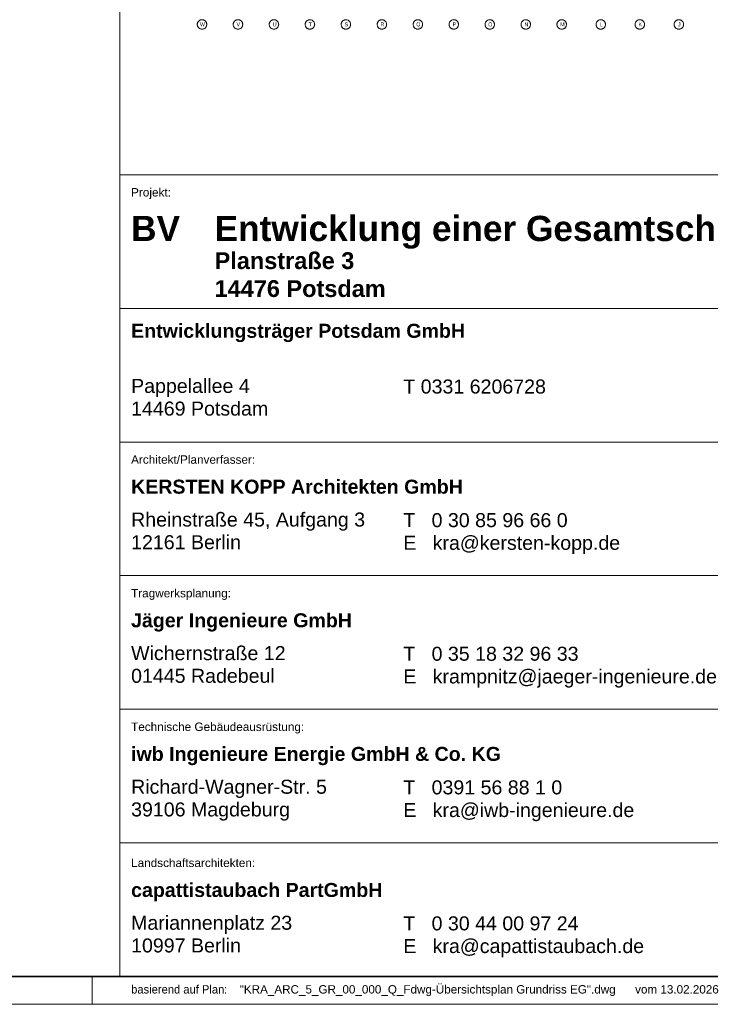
# Model space of a CAD drawing. Extents: x -720 to 300, y 62 to 1162.
# Tile 30 of 256: x 97 to 221, y 62 to 239. Entities that reach past the tile are written whole.
import ezdxf
from ezdxf.lldxf.tags import DXFTag

# ---------------------------------------------------------------- set-up
doc = ezdxf.new("R2010")
doc.units = 0
for name, color, linetype, lineweight in [('iwb_Plankopf Linie', 7, 'Continuous', 13), ('iwb_Plankopf Rahmen', 7, 'Continuous', 35), ('iwb_Plankopf Text', 7, 'Continuous', 18), ('PK_LP_Achsen', 7, 'STRICHPUNKT2', 5)]:
    doc.layers.add(name, color=color, linetype=linetype, lineweight=lineweight)
doc.layers.add('PK_LP_T06', color=7, linetype='Continuous', lineweight=9, true_color=0xb2b200)
doc.styles.add('Plankopf', font='arial.ttf')
doc.styles.get("Standard").update_dxf_attribs({"font": 'ARIALN.TTF'})
tags = doc.linetypes.add('STRICHPUNKT2', pattern=[12.7, 6.35, -3.175, 0, -3.175]).pattern_tags.tags
tags[10:11] = [DXFTag(74, 4), DXFTag(75, 0), DXFTag(340, '0'), DXFTag(46, 0.0), DXFTag(50, 0.0), DXFTag(44, 0.0), DXFTag(45, 0.0)]
tags[8:9] = [DXFTag(74, 4), DXFTag(75, 0), DXFTag(340, '0'), DXFTag(46, 0.0), DXFTag(50, 0.0), DXFTag(44, 0.0), DXFTag(45, 0.0)]
tags[6:7] = [DXFTag(74, 4), DXFTag(75, 0), DXFTag(340, '0'), DXFTag(46, 0.0), DXFTag(50, 0.0), DXFTag(44, 0.0), DXFTag(45, 0.0)]
tags[4:5] = [DXFTag(74, 4), DXFTag(75, 0), DXFTag(340, '0'), DXFTag(46, 0.0), DXFTag(50, 0.0), DXFTag(44, 0.0), DXFTag(45, 0.0)]

# ---------------------------------------------------------------- blocks, each defined once
blk = doc.blocks.new('Blockreferenz-A06G93U78I')
at = {"layer": 'PK_LP_Achsen', "linetype": 'ByBlock', "ltscale": 0.13}
for p, q in [((129.28, 238.69), (129.3, 238.77)), ((129.3, 238.77), (129.34, 238.84)), ((129.34, 238.84), (129.38, 238.91)), ((129.38, 238.91), (129.43, 238.98)), ((129.43, 238.98), (129.49, 239.04)), ((129.49, 239.04), (129.55, 239.1)), ((129.55, 239.1), (129.62, 239.15)), ((129.62, 239.15), (129.69, 239.19)), ((129.69, 239.19), (129.76, 239.23)), ((129.76, 239.23), (129.84, 239.25)), ((129.84, 239.25), (129.92, 239.27)), ((129.92, 239.27), (130.01, 239.29)), ((130.01, 239.29), (130.09, 239.29)), ((130.09, 239.29), (130.17, 239.29)), ((130.17, 239.29), (130.25, 239.27)), ((130.25, 239.27), (130.34, 239.25)), ((130.34, 239.25), (130.41, 239.23)), ((130.41, 239.23), (130.49, 239.19)), ((130.49, 239.19), (130.56, 239.15)), ((130.56, 239.15), (130.63, 239.1)), ((130.63, 239.1), (130.69, 239.04)), ((130.69, 239.04), (130.75, 238.98)), ((130.75, 238.98), (130.8, 238.91)), ((130.8, 238.91), (130.84, 238.84)), ((130.84, 238.84), (130.87, 238.77)), ((130.87, 238.77), (130.9, 238.69)), ((135.74, 238.69), (135.76, 238.77)), ((135.76, 238.77), (135.8, 238.84)), ((135.8, 238.84), (135.84, 238.91)), ((135.84, 238.91), (135.89, 238.98)), ((135.89, 238.98), (135.95, 239.04)), ((135.95, 239.04), (136.01, 239.1)), ((136.01, 239.1), (136.08, 239.15)), ((136.08, 239.15), (136.15, 239.19)), ((136.15, 239.19), (136.22, 239.23)), ((136.22, 239.23), (136.3, 239.25)), ((136.3, 239.25), (136.38, 239.27)), ((136.38, 239.27), (136.47, 239.29)), ((136.47, 239.29), (136.55, 239.29)), ((136.55, 239.29), (136.63, 239.29)), ((136.63, 239.29), (136.71, 239.27)), ((136.71, 239.27), (136.8, 239.25)), ((136.8, 239.25), (136.87, 239.23)), ((136.87, 239.23), (136.95, 239.19)), ((136.95, 239.19), (137.02, 239.15)), ((137.02, 239.15), (137.09, 239.1)), ((137.09, 239.1), (137.15, 239.04)), ((137.15, 239.04), (137.21, 238.98)), ((137.21, 238.98), (137.26, 238.91)), ((137.26, 238.91), (137.3, 238.84)), ((137.3, 238.84), (137.33, 238.77)), ((137.33, 238.77), (137.36, 238.69)), ((142.2, 238.69), (142.22, 238.77)), ((142.22, 238.77), (142.26, 238.84)), ((142.26, 238.84), (142.3, 238.91)), ((142.3, 238.91), (142.35, 238.98)), ((142.35, 238.98), (142.41, 239.04)), ((142.41, 239.04), (142.47, 239.1)), ((142.47, 239.1), (142.54, 239.15)), ((142.54, 239.15), (142.61, 239.19)), ((142.61, 239.19), (142.68, 239.23)), ((142.68, 239.23), (142.76, 239.25)), ((142.76, 239.25), (142.84, 239.27)), ((142.84, 239.27), (142.93, 239.29)), ((142.93, 239.29), (143.01, 239.29)), ((143.01, 239.29), (143.09, 239.29)), ((143.09, 239.29), (143.17, 239.27)), ((143.17, 239.27), (143.26, 239.25)), ((143.26, 239.25), (143.33, 239.23)), ((143.33, 239.23), (143.41, 239.19)), ((143.41, 239.19), (143.48, 239.15)), ((143.48, 239.15), (143.55, 239.1)), ((143.55, 239.1), (143.61, 239.04)), ((143.61, 239.04), (143.67, 238.98)), ((143.67, 238.98), (143.72, 238.91)), ((143.72, 238.91), (143.76, 238.84)), ((143.76, 238.84), (143.79, 238.77)), ((143.79, 238.77), (143.82, 238.69)), ((148.66, 238.69), (148.68, 238.77)), ((148.68, 238.77), (148.72, 238.84)), ((148.72, 238.84), (148.76, 238.91)), ((148.76, 238.91), (148.81, 238.98)), ((148.81, 238.98), (148.87, 239.04)), ((148.87, 239.04), (148.93, 239.1)), ((148.93, 239.1), (149, 239.15)), ((149, 239.15), (149.07, 239.19)), ((149.07, 239.19), (149.14, 239.23)), ((149.14, 239.23), (149.22, 239.25)), ((149.22, 239.25), (149.3, 239.27)), ((149.3, 239.27), (149.39, 239.29)), ((149.39, 239.29), (149.47, 239.29)), ((149.47, 239.29), (149.55, 239.29)), ((149.55, 239.29), (149.63, 239.27)), ((149.63, 239.27), (149.72, 239.25)), ((149.72, 239.25), (149.79, 239.23)), ((149.79, 239.23), (149.87, 239.19)), ((149.87, 239.19), (149.94, 239.15)), ((149.94, 239.15), (150.01, 239.1)), ((150.01, 239.1), (150.07, 239.04)), ((150.07, 239.04), (150.13, 238.98)), ((150.13, 238.98), (150.18, 238.91)), ((150.18, 238.91), (150.22, 238.84)), ((150.22, 238.84), (150.25, 238.77)), ((150.25, 238.77), (150.28, 238.69)), ((155.12, 238.69), (155.14, 238.77)), ((155.14, 238.77), (155.18, 238.84)), ((155.18, 238.84), (155.22, 238.91)), ((155.22, 238.91), (155.27, 238.98)), ((155.27, 238.98), (155.33, 239.04)), ((155.33, 239.04), (155.39, 239.1)), ((155.39, 239.1), (155.46, 239.15)), ((155.46, 239.15), (155.53, 239.19)), ((155.53, 239.19), (155.6, 239.23)), ((155.6, 239.23), (155.68, 239.25)), ((155.68, 239.25), (155.76, 239.27)), ((155.76, 239.27), (155.85, 239.29)), ((155.85, 239.29), (155.93, 239.29)), ((155.93, 239.29), (156.01, 239.29)), ((156.01, 239.29), (156.09, 239.27)), ((156.09, 239.27), (156.18, 239.25)), ((156.18, 239.25), (156.25, 239.23)), ((156.25, 239.23), (156.33, 239.19)), ((156.33, 239.19), (156.4, 239.15)), ((156.4, 239.15), (156.47, 239.1)), ((156.47, 239.1), (156.53, 239.04)), ((156.53, 239.04), (156.59, 238.98)), ((156.59, 238.98), (156.64, 238.91)), ((156.64, 238.91), (156.68, 238.84)), ((156.68, 238.84), (156.71, 238.77)), ((156.71, 238.77), (156.74, 238.69)), ((161.58, 238.69), (161.6, 238.77)), ((161.6, 238.77), (161.64, 238.84)), ((161.64, 238.84), (161.68, 238.91)), ((161.68, 238.91), (161.73, 238.98)), ((161.73, 238.98), (161.79, 239.04)), ((161.79, 239.04), (161.85, 239.1)), ((161.85, 239.1), (161.92, 239.15)), ((161.92, 239.15), (161.99, 239.19)), ((161.99, 239.19), (162.06, 239.23)), ((162.06, 239.23), (162.14, 239.25)), ((162.14, 239.25), (162.22, 239.27)), ((162.22, 239.27), (162.31, 239.29)), ((162.31, 239.29), (162.39, 239.29)), ((162.39, 239.29), (162.47, 239.29)), ((162.47, 239.29), (162.55, 239.27)), ((162.55, 239.27), (162.64, 239.25)), ((162.64, 239.25), (162.71, 239.23)), ((162.71, 239.23), (162.79, 239.19)), ((162.79, 239.19), (162.86, 239.15)), ((162.86, 239.15), (162.93, 239.1)), ((162.93, 239.1), (162.99, 239.04)), ((162.99, 239.04), (163.05, 238.98)), ((163.05, 238.98), (163.1, 238.91)), ((163.1, 238.91), (163.14, 238.84)), ((163.14, 238.84), (163.17, 238.77)), ((163.17, 238.77), (163.2, 238.69)), ((168.04, 238.69), (168.06, 238.77)), ((168.06, 238.77), (168.1, 238.84)), ((168.1, 238.84), (168.14, 238.91)), ((168.14, 238.91), (168.19, 238.98)), ((168.19, 238.98), (168.25, 239.04)), ((168.25, 239.04), (168.31, 239.1)), ((168.31, 239.1), (168.38, 239.15)), ((168.38, 239.15), (168.45, 239.19)), ((168.45, 239.19), (168.52, 239.23)), ((168.52, 239.23), (168.6, 239.25)), ((168.6, 239.25), (168.68, 239.27)), ((168.68, 239.27), (168.77, 239.29)), ((168.77, 239.29), (168.85, 239.29)), ((168.85, 239.29), (168.93, 239.29)), ((168.93, 239.29), (169.01, 239.27)), ((169.01, 239.27), (169.1, 239.25)), ((169.1, 239.25), (169.17, 239.23)), ((169.17, 239.23), (169.25, 239.19)), ((169.25, 239.19), (169.32, 239.15)), ((169.32, 239.15), (169.39, 239.1)), ((169.39, 239.1), (169.45, 239.04)), ((169.45, 239.04), (169.51, 238.98)), ((169.51, 238.98), (169.56, 238.91)), ((169.56, 238.91), (169.6, 238.84)), ((169.6, 238.84), (169.63, 238.77)), ((169.63, 238.77), (169.66, 238.69)), ((174.5, 238.69), (174.52, 238.77)), ((174.52, 238.77), (174.56, 238.84)), ((174.56, 238.84), (174.6, 238.91)), ((174.6, 238.91), (174.65, 238.98)), ((174.65, 238.98), (174.71, 239.04)), ((174.71, 239.04), (174.77, 239.1)), ((174.77, 239.1), (174.84, 239.15)), ((174.84, 239.15), (174.91, 239.19)), ((174.91, 239.19), (174.98, 239.23)), ((174.98, 239.23), (175.06, 239.25)), ((175.06, 239.25), (175.14, 239.27)), ((175.14, 239.27), (175.23, 239.29)), ((175.23, 239.29), (175.31, 239.29)), ((175.31, 239.29), (175.39, 239.29)), ((175.39, 239.29), (175.47, 239.27)), ((175.47, 239.27), (175.56, 239.25)), ((175.56, 239.25), (175.63, 239.23)), ((175.63, 239.23), (175.71, 239.19)), ((175.71, 239.19), (175.78, 239.15)), ((175.78, 239.15), (175.85, 239.1)), ((175.85, 239.1), (175.91, 239.04)), ((175.91, 239.04), (175.97, 238.98)), ((175.97, 238.98), (176.02, 238.91)), ((176.02, 238.91), (176.06, 238.84)), ((176.06, 238.84), (176.09, 238.77)), ((176.09, 238.77), (176.12, 238.69)), ((180.96, 238.69), (180.98, 238.77)), ((180.98, 238.77), (181.02, 238.84)), ((181.02, 238.84), (181.06, 238.91)), ((181.06, 238.91), (181.11, 238.98)), ((181.11, 238.98), (181.17, 239.04)), ((181.17, 239.04), (181.23, 239.1)), ((181.23, 239.1), (181.3, 239.15)), ((181.3, 239.15), (181.37, 239.19)), ((181.37, 239.19), (181.44, 239.23)), ((181.44, 239.23), (181.52, 239.25)), ((181.52, 239.25), (181.6, 239.27)), ((181.6, 239.27), (181.69, 239.29)), ((181.69, 239.29), (181.77, 239.29)), ((181.77, 239.29), (181.85, 239.29)), ((181.85, 239.29), (181.93, 239.27)), ((181.93, 239.27), (182.02, 239.25)), ((182.02, 239.25), (182.09, 239.23)), ((182.09, 239.23), (182.17, 239.19)), ((182.17, 239.19), (182.24, 239.15)), ((182.24, 239.15), (182.31, 239.1)), ((182.31, 239.1), (182.37, 239.04)), ((182.37, 239.04), (182.43, 238.98)), ((182.43, 238.98), (182.48, 238.91)), ((182.48, 238.91), (182.52, 238.84)), ((182.52, 238.84), (182.55, 238.77)), ((182.55, 238.77), (182.58, 238.69)), ((187.42, 238.69), (187.44, 238.77)), ((187.44, 238.77), (187.48, 238.84)), ((187.48, 238.84), (187.52, 238.91)), ((187.52, 238.91), (187.57, 238.98)), ((187.57, 238.98), (187.63, 239.04)), ((187.63, 239.04), (187.69, 239.1)), ((187.69, 239.1), (187.76, 239.15)), ((187.76, 239.15), (187.83, 239.19)), ((187.83, 239.19), (187.9, 239.23)), ((187.9, 239.23), (187.98, 239.25)), ((187.98, 239.25), (188.06, 239.27)), ((188.06, 239.27), (188.15, 239.29)), ((188.15, 239.29), (188.23, 239.29)), ((188.23, 239.29), (188.31, 239.29)), ((188.31, 239.29), (188.39, 239.27)), ((188.39, 239.27), (188.48, 239.25)), ((188.48, 239.25), (188.55, 239.23)), ((188.55, 239.23), (188.63, 239.19)), ((188.63, 239.19), (188.7, 239.15)), ((188.7, 239.15), (188.77, 239.1)), ((188.77, 239.1), (188.83, 239.04)), ((188.83, 239.04), (188.89, 238.98)), ((188.89, 238.98), (188.94, 238.91)), ((188.94, 238.91), (188.98, 238.84)), ((188.98, 238.84), (189.01, 238.77)), ((189.01, 238.77), (189.04, 238.69)), ((193.88, 238.69), (193.9, 238.77)), ((193.9, 238.77), (193.94, 238.84)), ((193.94, 238.84), (193.98, 238.91)), ((193.98, 238.91), (194.03, 238.98)), ((194.03, 238.98), (194.09, 239.04)), ((194.09, 239.04), (194.15, 239.1)), ((194.15, 239.1), (194.22, 239.15)), ((194.22, 239.15), (194.29, 239.19)), ((194.29, 239.19), (194.36, 239.23)), ((194.36, 239.23), (194.44, 239.25)), ((194.44, 239.25), (194.52, 239.27)), ((194.52, 239.27), (194.61, 239.29)), ((194.61, 239.29), (194.69, 239.29)), ((194.69, 239.29), (194.77, 239.29)), ((194.77, 239.29), (194.85, 239.27)), ((194.85, 239.27), (194.94, 239.25)), ((194.94, 239.25), (195.01, 239.23)), ((195.01, 239.23), (195.09, 239.19)), ((195.09, 239.19), (195.16, 239.15)), ((195.16, 239.15), (195.23, 239.1)), ((195.23, 239.1), (195.29, 239.04)), ((195.29, 239.04), (195.35, 238.98)), ((195.35, 238.98), (195.4, 238.91)), ((195.4, 238.91), (195.44, 238.84)), ((195.44, 238.84), (195.47, 238.77)), ((195.47, 238.77), (195.5, 238.69)), ((200.89, 238.69), (200.92, 238.77)), ((200.92, 238.77), (200.95, 238.84)), ((200.95, 238.84), (200.99, 238.91)), ((200.99, 238.91), (201.04, 238.98)), ((201.04, 238.98), (201.1, 239.04)), ((201.1, 239.04), (201.16, 239.1)), ((201.16, 239.1), (201.23, 239.15)), ((201.23, 239.15), (201.3, 239.19)), ((201.3, 239.19), (201.38, 239.23)), ((201.38, 239.23), (201.45, 239.25)), ((201.45, 239.25), (201.54, 239.27)), ((201.54, 239.27), (201.62, 239.29)), ((201.62, 239.29), (201.7, 239.29)), ((201.7, 239.29), (201.78, 239.29)), ((201.78, 239.29), (201.87, 239.27)), ((201.87, 239.27), (201.95, 239.25)), ((201.95, 239.25), (202.03, 239.23)), ((202.03, 239.23), (202.1, 239.19)), ((202.1, 239.19), (202.17, 239.15)), ((202.17, 239.15), (202.24, 239.1)), ((202.24, 239.1), (202.3, 239.04)), ((202.3, 239.04), (202.36, 238.98)), ((202.36, 238.98), (202.41, 238.91)), ((202.41, 238.91), (202.45, 238.84)), ((202.45, 238.84), (202.49, 238.77)), ((202.49, 238.77), (202.51, 238.69)), ((207.9, 238.69), (207.93, 238.77)), ((207.93, 238.77), (207.96, 238.84)), ((207.96, 238.84), (208.01, 238.91)), ((208.01, 238.91), (208.06, 238.98)), ((208.06, 238.98), (208.11, 239.04)), ((208.11, 239.04), (208.17, 239.1)), ((208.17, 239.1), (208.24, 239.15)), ((208.24, 239.15), (208.31, 239.19)), ((208.31, 239.19), (208.39, 239.23)), ((208.39, 239.23), (208.47, 239.25)), ((208.47, 239.25), (208.55, 239.27)), ((208.55, 239.27), (208.63, 239.29)), ((208.63, 239.29), (208.71, 239.29)), ((208.71, 239.29), (208.8, 239.29)), ((208.8, 239.29), (208.88, 239.27)), ((208.88, 239.27), (208.96, 239.25)), ((208.96, 239.25), (209.04, 239.23)), ((209.04, 239.23), (209.11, 239.19)), ((209.11, 239.19), (209.19, 239.15)), ((209.19, 239.15), (209.25, 239.1)), ((209.25, 239.1), (209.31, 239.04)), ((209.31, 239.04), (209.37, 238.98)), ((209.37, 238.98), (209.42, 238.91)), ((209.42, 238.91), (209.46, 238.84)), ((209.46, 238.84), (209.5, 238.77)), ((209.5, 238.77), (209.53, 238.69)), ((214.91, 238.69), (214.94, 238.77)), ((214.94, 238.77), (214.98, 238.84)), ((214.98, 238.84), (215.02, 238.91)), ((215.02, 238.91), (215.07, 238.98)), ((215.07, 238.98), (215.12, 239.04)), ((215.12, 239.04), (215.19, 239.1)), ((215.19, 239.1), (215.25, 239.15)), ((215.25, 239.15), (215.33, 239.19)), ((215.33, 239.19), (215.4, 239.23)), ((215.4, 239.23), (215.48, 239.25)), ((215.48, 239.25), (215.56, 239.27)), ((215.56, 239.27), (215.64, 239.29)), ((215.64, 239.29), (215.73, 239.29)), ((215.73, 239.29), (215.81, 239.29)), ((215.81, 239.29), (215.89, 239.27)), ((215.89, 239.27), (215.97, 239.25)), ((215.97, 239.25), (216.05, 239.23)), ((216.05, 239.23), (216.13, 239.19)), ((216.13, 239.19), (216.2, 239.15)), ((216.2, 239.15), (216.27, 239.1)), ((216.27, 239.1), (216.33, 239.04)), ((216.33, 239.04), (216.38, 238.98)), ((216.38, 238.98), (216.43, 238.91)), ((216.43, 238.91), (216.48, 238.84)), ((216.48, 238.84), (216.51, 238.77)), ((216.51, 238.77), (216.54, 238.69)), ((129.24, 238.52), (129.25, 238.61)), ((129.24, 238.44), (129.24, 238.52)), ((129.24, 238.36), (129.24, 238.44)), ((129.25, 238.28), (129.24, 238.36)), ((129.25, 238.61), (129.28, 238.69)), ((129.28, 238.19), (129.25, 238.28)), ((129.3, 238.12), (129.28, 238.19)), ((129.34, 238.04), (129.3, 238.12)), ((129.38, 237.97), (129.34, 238.04)), ((129.43, 237.9), (129.38, 237.97)), ((129.49, 237.84), (129.43, 237.9)), ((129.55, 237.78), (129.49, 237.84)), ((129.62, 237.73), (129.55, 237.78)), ((129.69, 237.69), (129.62, 237.73)), ((129.76, 237.66), (129.69, 237.69)), ((129.84, 237.63), (129.76, 237.66)), ((129.92, 237.61), (129.84, 237.63)), ((130.01, 237.6), (129.92, 237.61)), ((130.09, 237.59), (130.01, 237.6)), ((130.17, 237.6), (130.09, 237.59)), ((130.25, 237.61), (130.17, 237.6)), ((130.34, 237.63), (130.25, 237.61)), ((130.41, 237.66), (130.34, 237.63)), ((130.49, 237.69), (130.41, 237.66)), ((130.56, 237.73), (130.49, 237.69)), ((130.63, 237.78), (130.56, 237.73)), ((130.69, 237.84), (130.63, 237.78)), ((130.75, 237.9), (130.69, 237.84)), ((130.8, 237.97), (130.75, 237.9)), ((130.84, 238.04), (130.8, 237.97)), ((130.87, 238.12), (130.84, 238.04)), ((130.9, 238.19), (130.87, 238.12)), ((130.9, 238.69), (130.92, 238.61)), ((130.92, 238.28), (130.9, 238.19)), ((130.92, 238.61), (130.93, 238.52)), ((130.93, 238.36), (130.92, 238.28)), ((130.93, 238.52), (130.94, 238.44)), ((130.94, 238.44), (130.93, 238.36)), ((135.7, 238.52), (135.71, 238.61)), ((135.7, 238.44), (135.7, 238.52)), ((135.7, 238.36), (135.7, 238.44)), ((135.71, 238.28), (135.7, 238.36)), ((135.71, 238.61), (135.74, 238.69)), ((135.74, 238.19), (135.71, 238.28)), ((135.76, 238.12), (135.74, 238.19)), ((135.8, 238.04), (135.76, 238.12)), ((135.84, 237.97), (135.8, 238.04)), ((135.89, 237.9), (135.84, 237.97)), ((135.95, 237.84), (135.89, 237.9)), ((136.01, 237.78), (135.95, 237.84)), ((136.08, 237.73), (136.01, 237.78)), ((136.15, 237.69), (136.08, 237.73)), ((136.22, 237.66), (136.15, 237.69)), ((136.3, 237.63), (136.22, 237.66)), ((136.38, 237.61), (136.3, 237.63)), ((136.47, 237.6), (136.38, 237.61)), ((136.55, 237.59), (136.47, 237.6)), ((136.63, 237.6), (136.55, 237.59)), ((136.71, 237.61), (136.63, 237.6)), ((136.8, 237.63), (136.71, 237.61)), ((136.87, 237.66), (136.8, 237.63)), ((136.95, 237.69), (136.87, 237.66)), ((137.02, 237.73), (136.95, 237.69)), ((137.09, 237.78), (137.02, 237.73)), ((137.15, 237.84), (137.09, 237.78)), ((137.21, 237.9), (137.15, 237.84)), ((137.26, 237.97), (137.21, 237.9)), ((137.3, 238.04), (137.26, 237.97)), ((137.33, 238.12), (137.3, 238.04)), ((137.36, 238.19), (137.33, 238.12)), ((137.36, 238.69), (137.38, 238.61)), ((137.38, 238.28), (137.36, 238.19)), ((137.38, 238.61), (137.39, 238.52)), ((137.39, 238.36), (137.38, 238.28)), ((137.39, 238.52), (137.4, 238.44)), ((137.4, 238.44), (137.39, 238.36)), ((142.16, 238.52), (142.17, 238.61)), ((142.16, 238.44), (142.16, 238.52)), ((142.16, 238.36), (142.16, 238.44)), ((142.17, 238.28), (142.16, 238.36)), ((142.17, 238.61), (142.2, 238.69)), ((142.2, 238.19), (142.17, 238.28)), ((142.22, 238.12), (142.2, 238.19)), ((142.26, 238.04), (142.22, 238.12)), ((142.3, 237.97), (142.26, 238.04)), ((142.35, 237.9), (142.3, 237.97)), ((142.41, 237.84), (142.35, 237.9)), ((142.47, 237.78), (142.41, 237.84)), ((142.54, 237.73), (142.47, 237.78)), ((142.61, 237.69), (142.54, 237.73)), ((142.68, 237.66), (142.61, 237.69)), ((142.76, 237.63), (142.68, 237.66)), ((142.84, 237.61), (142.76, 237.63)), ((142.93, 237.6), (142.84, 237.61)), ((143.01, 237.59), (142.93, 237.6)), ((143.09, 237.6), (143.01, 237.59)), ((143.17, 237.61), (143.09, 237.6)), ((143.26, 237.63), (143.17, 237.61)), ((143.33, 237.66), (143.26, 237.63)), ((143.41, 237.69), (143.33, 237.66)), ((143.48, 237.73), (143.41, 237.69)), ((143.55, 237.78), (143.48, 237.73)), ((143.61, 237.84), (143.55, 237.78)), ((143.67, 237.9), (143.61, 237.84)), ((143.72, 237.97), (143.67, 237.9)), ((143.76, 238.04), (143.72, 237.97)), ((143.79, 238.12), (143.76, 238.04)), ((143.82, 238.19), (143.79, 238.12)), ((143.82, 238.69), (143.84, 238.61)), ((143.84, 238.28), (143.82, 238.19)), ((143.84, 238.61), (143.85, 238.52)), ((143.85, 238.36), (143.84, 238.28)), ((143.85, 238.52), (143.86, 238.44)), ((143.86, 238.44), (143.85, 238.36)), ((148.62, 238.52), (148.63, 238.61)), ((148.62, 238.44), (148.62, 238.52)), ((148.62, 238.36), (148.62, 238.44)), ((148.63, 238.28), (148.62, 238.36)), ((148.63, 238.61), (148.66, 238.69)), ((148.66, 238.19), (148.63, 238.28)), ((148.68, 238.12), (148.66, 238.19)), ((148.72, 238.04), (148.68, 238.12)), ((148.76, 237.97), (148.72, 238.04)), ((148.81, 237.9), (148.76, 237.97)), ((148.87, 237.84), (148.81, 237.9)), ((148.93, 237.78), (148.87, 237.84)), ((149, 237.73), (148.93, 237.78)), ((149.07, 237.69), (149, 237.73)), ((149.14, 237.66), (149.07, 237.69)), ((149.22, 237.63), (149.14, 237.66)), ((149.3, 237.61), (149.22, 237.63)), ((149.39, 237.6), (149.3, 237.61)), ((149.47, 237.59), (149.39, 237.6)), ((149.55, 237.6), (149.47, 237.59)), ((149.63, 237.61), (149.55, 237.6)), ((149.72, 237.63), (149.63, 237.61)), ((149.79, 237.66), (149.72, 237.63)), ((149.87, 237.69), (149.79, 237.66)), ((149.94, 237.73), (149.87, 237.69)), ((150.01, 237.78), (149.94, 237.73)), ((150.07, 237.84), (150.01, 237.78)), ((150.13, 237.9), (150.07, 237.84)), ((150.18, 237.97), (150.13, 237.9)), ((150.22, 238.04), (150.18, 237.97)), ((150.25, 238.12), (150.22, 238.04)), ((150.28, 238.19), (150.25, 238.12)), ((150.28, 238.69), (150.3, 238.61)), ((150.3, 238.28), (150.28, 238.19)), ((150.3, 238.61), (150.31, 238.52)), ((150.31, 238.36), (150.3, 238.28)), ((150.31, 238.52), (150.32, 238.44)), ((150.32, 238.44), (150.31, 238.36)), ((155.08, 238.52), (155.09, 238.61)), ((155.08, 238.44), (155.08, 238.52)), ((155.08, 238.36), (155.08, 238.44)), ((155.09, 238.28), (155.08, 238.36)), ((155.09, 238.61), (155.12, 238.69)), ((155.12, 238.19), (155.09, 238.28)), ((155.14, 238.12), (155.12, 238.19)), ((155.18, 238.04), (155.14, 238.12)), ((155.22, 237.97), (155.18, 238.04)), ((155.27, 237.9), (155.22, 237.97)), ((155.33, 237.84), (155.27, 237.9)), ((155.39, 237.78), (155.33, 237.84)), ((155.46, 237.73), (155.39, 237.78)), ((155.53, 237.69), (155.46, 237.73)), ((155.6, 237.66), (155.53, 237.69)), ((155.68, 237.63), (155.6, 237.66)), ((155.76, 237.61), (155.68, 237.63)), ((155.85, 237.6), (155.76, 237.61)), ((155.93, 237.59), (155.85, 237.6)), ((156.01, 237.6), (155.93, 237.59)), ((156.09, 237.61), (156.01, 237.6)), ((156.18, 237.63), (156.09, 237.61)), ((156.25, 237.66), (156.18, 237.63)), ((156.33, 237.69), (156.25, 237.66)), ((156.4, 237.73), (156.33, 237.69)), ((156.47, 237.78), (156.4, 237.73)), ((156.53, 237.84), (156.47, 237.78)), ((156.59, 237.9), (156.53, 237.84)), ((156.64, 237.97), (156.59, 237.9)), ((156.68, 238.04), (156.64, 237.97)), ((156.71, 238.12), (156.68, 238.04)), ((156.74, 238.19), (156.71, 238.12)), ((156.74, 238.69), (156.76, 238.61)), ((156.76, 238.28), (156.74, 238.19)), ((156.76, 238.61), (156.77, 238.52)), ((156.77, 238.36), (156.76, 238.28)), ((156.77, 238.52), (156.78, 238.44)), ((156.78, 238.44), (156.77, 238.36)), ((161.54, 238.52), (161.55, 238.61)), ((161.54, 238.44), (161.54, 238.52)), ((161.54, 238.36), (161.54, 238.44)), ((161.55, 238.28), (161.54, 238.36)), ((161.55, 238.61), (161.58, 238.69)), ((161.58, 238.19), (161.55, 238.28)), ((161.6, 238.12), (161.58, 238.19)), ((161.64, 238.04), (161.6, 238.12)), ((161.68, 237.97), (161.64, 238.04)), ((161.73, 237.9), (161.68, 237.97)), ((161.79, 237.84), (161.73, 237.9)), ((161.85, 237.78), (161.79, 237.84)), ((161.92, 237.73), (161.85, 237.78)), ((161.99, 237.69), (161.92, 237.73)), ((162.06, 237.66), (161.99, 237.69)), ((162.14, 237.63), (162.06, 237.66)), ((162.22, 237.61), (162.14, 237.63)), ((162.31, 237.6), (162.22, 237.61)), ((162.39, 237.59), (162.31, 237.6)), ((162.47, 237.6), (162.39, 237.59)), ((162.55, 237.61), (162.47, 237.6)), ((162.64, 237.63), (162.55, 237.61)), ((162.71, 237.66), (162.64, 237.63)), ((162.79, 237.69), (162.71, 237.66)), ((162.86, 237.73), (162.79, 237.69)), ((162.93, 237.78), (162.86, 237.73)), ((162.99, 237.84), (162.93, 237.78)), ((163.05, 237.9), (162.99, 237.84)), ((163.1, 237.97), (163.05, 237.9)), ((163.14, 238.04), (163.1, 237.97)), ((163.17, 238.12), (163.14, 238.04)), ((163.2, 238.19), (163.17, 238.12)), ((163.2, 238.69), (163.22, 238.61)), ((163.22, 238.28), (163.2, 238.19)), ((163.22, 238.61), (163.23, 238.52)), ((163.23, 238.36), (163.22, 238.28)), ((163.23, 238.52), (163.24, 238.44)), ((163.24, 238.44), (163.23, 238.36)), ((168, 238.52), (168.01, 238.61)), ((168, 238.44), (168, 238.52)), ((168, 238.36), (168, 238.44)), ((168.01, 238.28), (168, 238.36)), ((168.01, 238.61), (168.04, 238.69)), ((168.04, 238.19), (168.01, 238.28)), ((168.06, 238.12), (168.04, 238.19)), ((168.1, 238.04), (168.06, 238.12)), ((168.14, 237.97), (168.1, 238.04)), ((168.19, 237.9), (168.14, 237.97)), ((168.25, 237.84), (168.19, 237.9)), ((168.31, 237.78), (168.25, 237.84)), ((168.38, 237.73), (168.31, 237.78)), ((168.45, 237.69), (168.38, 237.73)), ((168.52, 237.66), (168.45, 237.69)), ((168.6, 237.63), (168.52, 237.66)), ((168.68, 237.61), (168.6, 237.63)), ((168.77, 237.6), (168.68, 237.61)), ((168.85, 237.59), (168.77, 237.6)), ((168.93, 237.6), (168.85, 237.59)), ((169.01, 237.61), (168.93, 237.6)), ((169.1, 237.63), (169.01, 237.61)), ((169.17, 237.66), (169.1, 237.63)), ((169.25, 237.69), (169.17, 237.66)), ((169.32, 237.73), (169.25, 237.69)), ((169.39, 237.78), (169.32, 237.73)), ((169.45, 237.84), (169.39, 237.78)), ((169.51, 237.9), (169.45, 237.84)), ((169.56, 237.97), (169.51, 237.9)), ((169.6, 238.04), (169.56, 237.97)), ((169.63, 238.12), (169.6, 238.04)), ((169.66, 238.19), (169.63, 238.12)), ((169.66, 238.69), (169.68, 238.61)), ((169.68, 238.28), (169.66, 238.19)), ((169.68, 238.61), (169.69, 238.52)), ((169.69, 238.36), (169.68, 238.28)), ((169.69, 238.52), (169.7, 238.44)), ((169.7, 238.44), (169.69, 238.36)), ((174.46, 238.52), (174.47, 238.61)), ((174.46, 238.44), (174.46, 238.52)), ((174.46, 238.36), (174.46, 238.44)), ((174.47, 238.28), (174.46, 238.36)), ((174.47, 238.61), (174.5, 238.69)), ((174.5, 238.19), (174.47, 238.28)), ((174.52, 238.12), (174.5, 238.19)), ((174.56, 238.04), (174.52, 238.12)), ((174.6, 237.97), (174.56, 238.04)), ((174.65, 237.9), (174.6, 237.97)), ((174.71, 237.84), (174.65, 237.9)), ((174.77, 237.78), (174.71, 237.84)), ((174.84, 237.73), (174.77, 237.78)), ((174.91, 237.69), (174.84, 237.73)), ((174.98, 237.66), (174.91, 237.69)), ((175.06, 237.63), (174.98, 237.66)), ((175.14, 237.61), (175.06, 237.63)), ((175.23, 237.6), (175.14, 237.61)), ((175.31, 237.59), (175.23, 237.6)), ((175.39, 237.6), (175.31, 237.59)), ((175.47, 237.61), (175.39, 237.6)), ((175.56, 237.63), (175.47, 237.61)), ((175.63, 237.66), (175.56, 237.63)), ((175.71, 237.69), (175.63, 237.66)), ((175.78, 237.73), (175.71, 237.69)), ((175.85, 237.78), (175.78, 237.73)), ((175.91, 237.84), (175.85, 237.78)), ((175.97, 237.9), (175.91, 237.84)), ((176.02, 237.97), (175.97, 237.9)), ((176.06, 238.04), (176.02, 237.97)), ((176.09, 238.12), (176.06, 238.04)), ((176.12, 238.19), (176.09, 238.12)), ((176.12, 238.69), (176.14, 238.61)), ((176.14, 238.28), (176.12, 238.19)), ((176.14, 238.61), (176.15, 238.52)), ((176.15, 238.36), (176.14, 238.28)), ((176.15, 238.52), (176.16, 238.44)), ((176.16, 238.44), (176.15, 238.36)), ((180.92, 238.52), (180.93, 238.61)), ((180.92, 238.44), (180.92, 238.52)), ((180.92, 238.36), (180.92, 238.44)), ((180.93, 238.28), (180.92, 238.36)), ((180.93, 238.61), (180.96, 238.69)), ((180.96, 238.19), (180.93, 238.28)), ((180.98, 238.12), (180.96, 238.19)), ((181.02, 238.04), (180.98, 238.12)), ((181.06, 237.97), (181.02, 238.04)), ((181.11, 237.9), (181.06, 237.97)), ((181.17, 237.84), (181.11, 237.9)), ((181.23, 237.78), (181.17, 237.84)), ((181.3, 237.73), (181.23, 237.78)), ((181.37, 237.69), (181.3, 237.73)), ((181.44, 237.66), (181.37, 237.69)), ((181.52, 237.63), (181.44, 237.66)), ((181.6, 237.61), (181.52, 237.63)), ((181.69, 237.6), (181.6, 237.61)), ((181.77, 237.59), (181.69, 237.6)), ((181.85, 237.6), (181.77, 237.59)), ((181.93, 237.61), (181.85, 237.6)), ((182.02, 237.63), (181.93, 237.61)), ((182.09, 237.66), (182.02, 237.63)), ((182.17, 237.69), (182.09, 237.66)), ((182.24, 237.73), (182.17, 237.69)), ((182.31, 237.78), (182.24, 237.73)), ((182.37, 237.84), (182.31, 237.78)), ((182.43, 237.9), (182.37, 237.84)), ((182.48, 237.97), (182.43, 237.9)), ((182.52, 238.04), (182.48, 237.97)), ((182.55, 238.12), (182.52, 238.04)), ((182.58, 238.19), (182.55, 238.12)), ((182.58, 238.69), (182.6, 238.61)), ((182.6, 238.28), (182.58, 238.19)), ((182.6, 238.61), (182.61, 238.52)), ((182.61, 238.36), (182.6, 238.28)), ((182.61, 238.52), (182.62, 238.44)), ((182.62, 238.44), (182.61, 238.36)), ((187.38, 238.52), (187.39, 238.61)), ((187.38, 238.44), (187.38, 238.52)), ((187.38, 238.36), (187.38, 238.44)), ((187.39, 238.28), (187.38, 238.36)), ((187.39, 238.61), (187.42, 238.69)), ((187.42, 238.19), (187.39, 238.28)), ((187.44, 238.12), (187.42, 238.19)), ((187.48, 238.04), (187.44, 238.12)), ((187.52, 237.97), (187.48, 238.04)), ((187.57, 237.9), (187.52, 237.97)), ((187.63, 237.84), (187.57, 237.9)), ((187.69, 237.78), (187.63, 237.84)), ((187.76, 237.73), (187.69, 237.78)), ((187.83, 237.69), (187.76, 237.73)), ((187.9, 237.66), (187.83, 237.69)), ((187.98, 237.63), (187.9, 237.66)), ((188.06, 237.61), (187.98, 237.63)), ((188.15, 237.6), (188.06, 237.61)), ((188.23, 237.59), (188.15, 237.6)), ((188.31, 237.6), (188.23, 237.59)), ((188.39, 237.61), (188.31, 237.6)), ((188.48, 237.63), (188.39, 237.61)), ((188.55, 237.66), (188.48, 237.63)), ((188.63, 237.69), (188.55, 237.66)), ((188.7, 237.73), (188.63, 237.69)), ((188.77, 237.78), (188.7, 237.73)), ((188.83, 237.84), (188.77, 237.78)), ((188.89, 237.9), (188.83, 237.84)), ((188.94, 237.97), (188.89, 237.9)), ((188.98, 238.04), (188.94, 237.97)), ((189.01, 238.12), (188.98, 238.04)), ((189.04, 238.19), (189.01, 238.12)), ((189.04, 238.69), (189.06, 238.61)), ((189.06, 238.28), (189.04, 238.19)), ((189.06, 238.61), (189.07, 238.52)), ((189.07, 238.36), (189.06, 238.28)), ((189.07, 238.52), (189.08, 238.44)), ((189.08, 238.44), (189.07, 238.36)), ((193.84, 238.52), (193.85, 238.61)), ((193.84, 238.44), (193.84, 238.52)), ((193.84, 238.36), (193.84, 238.44)), ((193.85, 238.28), (193.84, 238.36)), ((193.85, 238.61), (193.88, 238.69)), ((193.88, 238.19), (193.85, 238.28)), ((193.9, 238.12), (193.88, 238.19)), ((193.94, 238.04), (193.9, 238.12)), ((193.98, 237.97), (193.94, 238.04)), ((194.03, 237.9), (193.98, 237.97)), ((194.09, 237.84), (194.03, 237.9)), ((194.15, 237.78), (194.09, 237.84)), ((194.22, 237.73), (194.15, 237.78)), ((194.29, 237.69), (194.22, 237.73)), ((194.36, 237.66), (194.29, 237.69)), ((194.44, 237.63), (194.36, 237.66)), ((194.52, 237.61), (194.44, 237.63)), ((194.61, 237.6), (194.52, 237.61)), ((194.69, 237.59), (194.61, 237.6)), ((194.77, 237.6), (194.69, 237.59)), ((194.85, 237.61), (194.77, 237.6)), ((194.94, 237.63), (194.85, 237.61)), ((195.01, 237.66), (194.94, 237.63)), ((195.09, 237.69), (195.01, 237.66)), ((195.16, 237.73), (195.09, 237.69)), ((195.23, 237.78), (195.16, 237.73)), ((195.29, 237.84), (195.23, 237.78)), ((195.35, 237.9), (195.29, 237.84)), ((195.4, 237.97), (195.35, 237.9)), ((195.44, 238.04), (195.4, 237.97)), ((195.47, 238.12), (195.44, 238.04)), ((195.5, 238.19), (195.47, 238.12)), ((195.5, 238.69), (195.52, 238.61)), ((195.52, 238.28), (195.5, 238.19)), ((195.52, 238.61), (195.53, 238.52)), ((195.53, 238.36), (195.52, 238.28)), ((195.53, 238.52), (195.54, 238.44)), ((195.54, 238.44), (195.53, 238.36)), ((200.85, 238.44), (200.86, 238.52)), ((200.86, 238.36), (200.85, 238.44)), ((200.86, 238.52), (200.87, 238.61)), ((200.87, 238.28), (200.86, 238.36)), ((200.87, 238.61), (200.89, 238.69)), ((200.89, 238.19), (200.87, 238.28)), ((200.92, 238.12), (200.89, 238.19)), ((200.95, 238.04), (200.92, 238.12)), ((200.99, 237.97), (200.95, 238.04)), ((201.04, 237.9), (200.99, 237.97)), ((201.1, 237.84), (201.04, 237.9)), ((201.16, 237.78), (201.1, 237.84)), ((201.23, 237.73), (201.16, 237.78)), ((201.3, 237.69), (201.23, 237.73)), ((201.38, 237.66), (201.3, 237.69)), ((201.45, 237.63), (201.38, 237.66)), ((201.54, 237.61), (201.45, 237.63)), ((201.62, 237.6), (201.54, 237.61)), ((201.7, 237.59), (201.62, 237.6)), ((201.78, 237.6), (201.7, 237.59)), ((201.87, 237.61), (201.78, 237.6)), ((201.95, 237.63), (201.87, 237.61)), ((202.03, 237.66), (201.95, 237.63)), ((202.1, 237.69), (202.03, 237.66)), ((202.17, 237.73), (202.1, 237.69)), ((202.24, 237.78), (202.17, 237.73)), ((202.3, 237.84), (202.24, 237.78)), ((202.36, 237.9), (202.3, 237.84)), ((202.41, 237.97), (202.36, 237.9)), ((202.45, 238.04), (202.41, 237.97)), ((202.49, 238.12), (202.45, 238.04)), ((202.51, 238.19), (202.49, 238.12)), ((202.51, 238.69), (202.53, 238.61)), ((202.53, 238.28), (202.51, 238.19)), ((202.53, 238.61), (202.55, 238.52)), ((202.55, 238.36), (202.53, 238.28)), ((202.55, 238.52), (202.55, 238.44)), ((202.55, 238.44), (202.55, 238.36)), ((207.86, 238.44), (207.87, 238.52)), ((207.87, 238.36), (207.86, 238.44)), ((207.87, 238.52), (207.88, 238.61)), ((207.88, 238.28), (207.87, 238.36)), ((207.88, 238.61), (207.9, 238.69)), ((207.9, 238.19), (207.88, 238.28)), ((207.93, 238.12), (207.9, 238.19)), ((207.96, 238.04), (207.93, 238.12)), ((208.01, 237.97), (207.96, 238.04)), ((208.06, 237.9), (208.01, 237.97)), ((208.11, 237.84), (208.06, 237.9)), ((208.17, 237.78), (208.11, 237.84)), ((208.24, 237.73), (208.17, 237.78)), ((208.31, 237.69), (208.24, 237.73)), ((208.39, 237.66), (208.31, 237.69)), ((208.47, 237.63), (208.39, 237.66)), ((208.55, 237.61), (208.47, 237.63)), ((208.63, 237.6), (208.55, 237.61)), ((208.71, 237.59), (208.63, 237.6)), ((208.8, 237.6), (208.71, 237.59)), ((208.88, 237.61), (208.8, 237.6)), ((208.96, 237.63), (208.88, 237.61)), ((209.04, 237.66), (208.96, 237.63)), ((209.11, 237.69), (209.04, 237.66)), ((209.19, 237.73), (209.11, 237.69)), ((209.25, 237.78), (209.19, 237.73)), ((209.31, 237.84), (209.25, 237.78)), ((209.37, 237.9), (209.31, 237.84)), ((209.42, 237.97), (209.37, 237.9)), ((209.46, 238.04), (209.42, 237.97)), ((209.5, 238.12), (209.46, 238.04)), ((209.53, 238.19), (209.5, 238.12)), ((209.53, 238.69), (209.55, 238.61)), ((209.55, 238.28), (209.53, 238.19)), ((209.55, 238.61), (209.56, 238.52)), ((209.56, 238.36), (209.55, 238.28)), ((209.56, 238.52), (209.56, 238.44)), ((209.56, 238.44), (209.56, 238.36)), ((214.88, 238.52), (214.89, 238.61)), ((214.88, 238.44), (214.88, 238.52)), ((214.88, 238.36), (214.88, 238.44)), ((214.89, 238.28), (214.88, 238.36)), ((214.89, 238.61), (214.91, 238.69)), ((214.91, 238.19), (214.89, 238.28)), ((214.94, 238.12), (214.91, 238.19)), ((214.98, 238.04), (214.94, 238.12)), ((215.02, 237.97), (214.98, 238.04)), ((215.07, 237.9), (215.02, 237.97)), ((215.12, 237.84), (215.07, 237.9)), ((215.19, 237.78), (215.12, 237.84)), ((215.25, 237.73), (215.19, 237.78)), ((215.33, 237.69), (215.25, 237.73)), ((215.4, 237.66), (215.33, 237.69)), ((215.48, 237.63), (215.4, 237.66)), ((215.56, 237.61), (215.48, 237.63)), ((215.64, 237.6), (215.56, 237.61)), ((215.73, 237.59), (215.64, 237.6)), ((215.81, 237.6), (215.73, 237.59)), ((215.89, 237.61), (215.81, 237.6)), ((215.97, 237.63), (215.89, 237.61)), ((216.05, 237.66), (215.97, 237.63)), ((216.13, 237.69), (216.05, 237.66)), ((216.2, 237.73), (216.13, 237.69)), ((216.27, 237.78), (216.2, 237.73)), ((216.33, 237.84), (216.27, 237.78)), ((216.38, 237.9), (216.33, 237.84)), ((216.43, 237.97), (216.38, 237.9)), ((216.48, 238.04), (216.43, 237.97)), ((216.51, 238.12), (216.48, 238.04)), ((216.54, 238.19), (216.51, 238.12)), ((216.54, 238.69), (216.56, 238.61)), ((216.56, 238.28), (216.54, 238.19)), ((216.56, 238.61), (216.57, 238.52)), ((216.57, 238.36), (216.56, 238.28)), ((216.57, 238.52), (216.58, 238.44)), ((216.58, 238.44), (216.57, 238.36))]:
    blk.add_line(p, q, dxfattribs=at)
at = {"layer": 'PK_LP_Achsen', "linetype": 'ByBlock', "ltscale": 0.13, "char_height": 0.6954, "attachment_point": 1}
for s, insert in [('{\\fArial Narrow;W}', (129.72, 238.79)), ('{\\fArial Narrow;V}', (136.29, 238.79)), ('{\\fArial Narrow;U}', (142.79, 238.79)), ('{\\fArial Narrow;T}', (149.24, 238.79)), ('{\\fArial Narrow;S}', (155.7, 238.79)), ('{\\fArial Narrow;R}', (162.14, 238.79)), ('{\\fArial Narrow;Q}', (168.57, 238.81)), ('{\\fArial Narrow;P}', (175.09, 238.79)), ('{\\fArial Narrow;O}', (181.5, 238.79)), ('{\\fArial Narrow;N}', (188, 238.79)), ('{\\fArial Narrow;M}', (194.42, 238.79)), ('{\\fArial Narrow;L}', (201.52, 238.79)), ('{\\fArial Narrow;K}', (208.48, 238.79)), ('{\\fArial Narrow;J}', (215.57, 238.79))]:
    blk.add_mtext(s, dxfattribs=dict(at, insert=insert))

msp = doc.modelspace()

# ---------------------------------------------------------------- linework, layer by layer
at = {"layer": 'iwb_Plankopf Linie', "lineweight": 18, "ltscale": 0.18}
msp.add_line((115.35, 359.43), (115.35, 67.43), dxfattribs=at)
at = {"layer": 'iwb_Plankopf Linie', "ltscale": 0.13}
for p, q in [((115.35, 211.43), (295.35, 211.43)), ((115.35, 187.43), (295.35, 187.43)), ((115.35, 163.43), (295.35, 163.43)), ((115.35, 139.43), (295.35, 139.43)), ((115.35, 115.43), (295.35, 115.43)), ((115.35, 91.43), (295.35, 91.43)), ((115.35, 67.43), (295.35, 67.43))]:
    msp.add_line(p, q, dxfattribs=at)
at = {"layer": 'iwb_Plankopf Rahmen', "color": 8, "lineweight": 5, "ltscale": 0.13, "true_color": 0x808080}
msp.add_line((110.35, 62.43), (110.35, 67.43), dxfattribs=at)
at = {"layer": 'iwb_Plankopf Rahmen', "color": 8, "lineweight": 13, "ltscale": 0.13, "true_color": 0x808080}
msp.add_lwpolyline([(300.35, 62.43), (-719.65, 62.43), (-719.65, 1162.43), (300.35, 1162.43), (300.35, 62.43)], close=True, dxfattribs=at)
at = {"layer": 'iwb_Plankopf Rahmen', "ltscale": 0.35}
msp.add_lwpolyline([(-699.65, 67.43), (-699.65, 1157.43), (295.35, 1157.43), (295.35, 67.43), (-599.65, 67.43), (-699.65, 67.43)], close=True, dxfattribs=at)

# ---------------------------------------------------------------- block references
at = {"layer": 'PK_LP_T06', "ltscale": 0.13}
msp.add_blockref('Blockreferenz-A06G93U78I', (0, 0), dxfattribs=at)

# ---------------------------------------------------------------- texts
at = {"layer": 'iwb_Plankopf Text', "ltscale": 0.18, "attachment_point": 1, "style": 'Plankopf'}
for s, insert, char_height, line_spacing_factor in [('Projekt:', (117.35, 209.04), 1.51, 0.970891), ('\\fArial|b1|i0|c0|p34;BV', (117.35, 204.06), 4.531, 0.996218), ('\\fArial|b1|i0|c0|p34;Entwicklungsträger Potsdam GmbH', (117.35, 184.67), 2.5172, 0.996218), ('Pappelallee 4\\P14469 Potsdam', (117.35, 174.77), 2.5172, 0.970891), ('T 0331 6206728', (166.24, 174.66), 2.5172, 0.970891), ('Architekt/Planverfasser:', (117.35, 161.04), 1.5105, 0.970891), ('\\fArial|b1|i0|c0|p34;KERSTEN KOPP Architekten GmbH', (117.35, 156.67), 2.5172, 0.996218), ('Rheinstraße 45, Aufgang 3\\P12161 Berlin', (117.35, 150.77), 2.5172, 0.970891), ('T   0 30 85 96 66 0\\PE   kra@kersten-kopp.de', (166.24, 150.66), 2.5172, 0.970891), ('Tragwerksplanung:', (117.35, 137.04), 1.5105, 0.970891), ('\\fArial|b1|i0|c0|p34;Jäger Ingenieure GmbH', (117.35, 132.67), 2.5172, 0.996218), ('Wichernstraße 12\\P01445 Radebeul', (117.35, 126.77), 2.5172, 0.970891), ('T   0 35 18 32 96 33\\PE   krampnitz@jaeger-ingenieure.de', (166.24, 126.66), 2.5172, 0.970891), ('Technische Gebäudeausrüstung:', (117.35, 113.04), 1.5105, 0.970891), ('\\fArial|b1|i0|c0|p34;iwb Ingenieure Energie GmbH & Co. KG', (117.35, 108.67), 2.5172, 0.996218), ('Richard-Wagner-Str. 5\\P39106 Magdeburg', (117.35, 102.77), 2.5172, 0.970891), ('T   0391 56 88 1 0\\PE   kra@iwb-ingenieure.de', (166.24, 102.66), 2.5172, 0.970891), ('Landschaftsarchitekten:', (117.35, 88.6), 1.5105, 0.970891), ('\\fArial|b1|i0|c0|p34;capattistaubach PartGmbH', (117.35, 84.23), 2.5172, 0.996218), ('Mariannenplatz 23\\P10997 Berlin', (117.35, 78.34), 2.5172, 0.970891), ('T   0 30 44 00 97 24\\PE   kra@capattistaubach.de', (166.24, 78.23), 2.5172, 0.970891)]:
    msp.add_mtext(s, dxfattribs=dict(at, insert=insert, char_height=char_height, line_spacing_factor=line_spacing_factor))
at = {"layer": 'iwb_Plankopf Text', "ltscale": 0.18, "attachment_point": 1, "line_spacing_factor": 0.996218, "style": 'Plankopf'}
for s, insert, char_height, width in [('\\fArial|b1|i0|c0|p34;Entwicklung einer Gesamtschule mit Sporthalle', (132.35, 204.06), 4.531, 161.2025), ('\\fArial|b1|i0|c0|p34;Planstraße 3\\P14476 Potsdam', (132.35, 197.52), 3.0207, 88.9953)]:
    msp.add_mtext(s, dxfattribs=dict(at, insert=insert, char_height=char_height, width=width))
at = {"layer": 'iwb_Plankopf Text', "ltscale": 0.18, "char_height": 1.5, "attachment_point": 1, "style": 'Plankopf'}
for s, insert in [('\\A1;{\\fFranklin Gothic Book|b0|i0|c0|p34;basierend auf Plan\\fArial Narrow|b0|i0|c0|p34;: }', (117.36, 65.87)), ('\\A1;{"KRA_ARC_5_GR_00_000_Q_Fdwg-Übersichtsplan Grundriss EG".dwg      vom 13.02.2026\\fArial Narrow|b0|i0|c0|p34;\\P}', (136.86, 65.87))]:
    msp.add_mtext(s, dxfattribs=dict(at, insert=insert))

doc.saveas('drawing.dxf')
